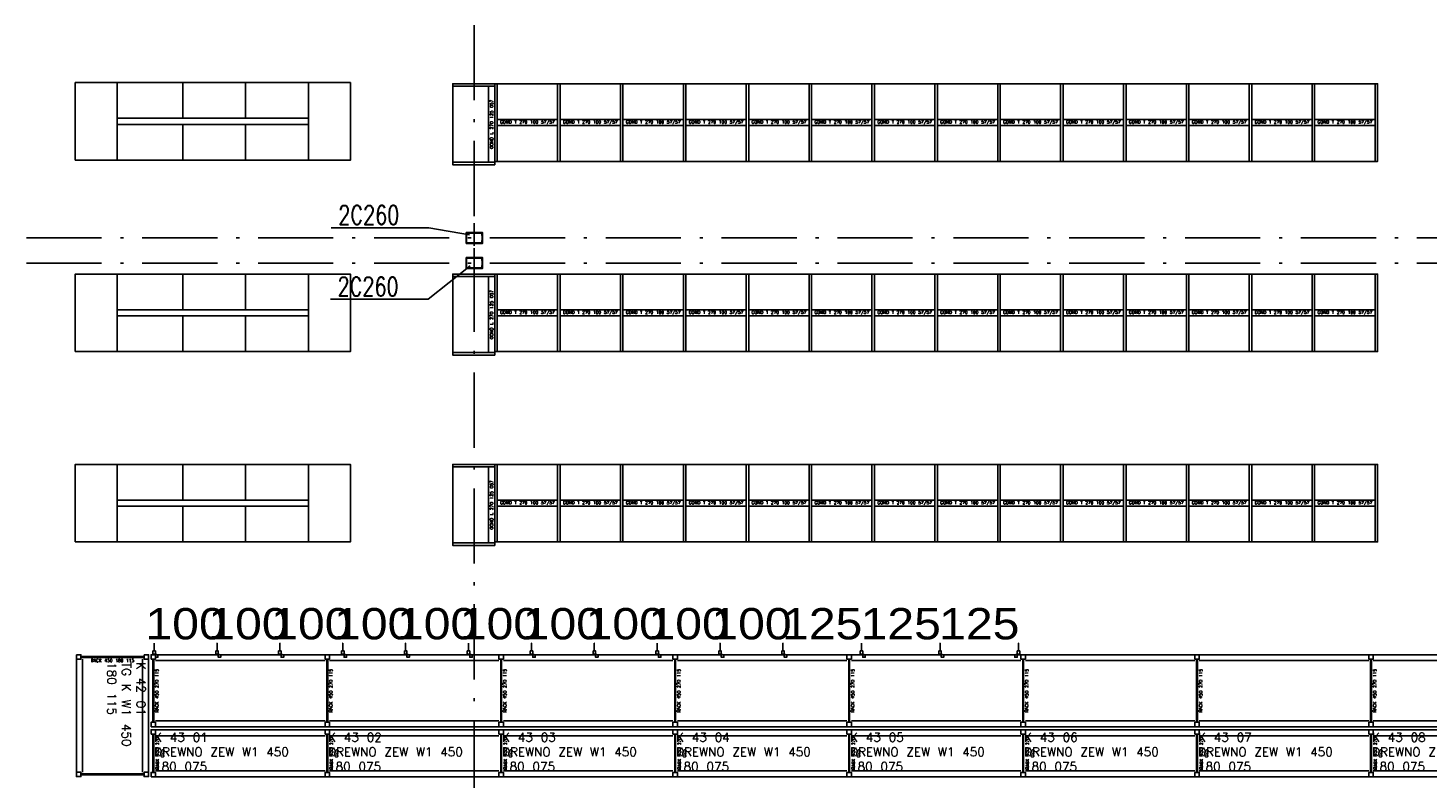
# Model space of a CAD drawing. Extents: x 153948 to 285449, y -89387 to -60195.
# Tile 35 of 100: x 251608 to 253843, y -81102 to -79904. Entities that reach past the tile are written whole.
import ezdxf

# ---------------------------------------------------------------- set-up
doc = ezdxf.new("R2010")
doc.units = 0
doc.header["$LTSCALE"] = 100
doc.header["$MEASUREMENT"] = 0
doc.header["$PDMODE"] = 1
doc.linetypes.add('ACAD_ISO10W100', pattern=[18.5, 12, -3, 0.5, -3])
doc.layers.get('0').update_dxf_attribs({"linetype": 'CONTINUOUS'})
doc.layers.get('DEFPOINTS').update_dxf_attribs({"linetype": 'CONTINUOUS'})
for name, color, linetype in [('1', 2, 'CONTINUOUS'), ('K-STA', 2, 'CONTINUOUS'), ('OSIE', 8, 'ACAD_ISO10W100'), ('R140', 2, 'CONTINUOUS'), ('R270', 5, 'CONTINUOUS'), ('RS Minimasa VBA', 7, 'CONTINUOUS'), ('RS REGAŁY', 7, 'CONTINUOUS'), ('TEXT', 11, 'CONTINUOUS')]:
    doc.layers.add(name, color=color, linetype=linetype)
doc.styles.add('arial', font='arial.ttf', dxfattribs={"width": 1.1})
doc.styles.get("Standard").update_dxf_attribs({"font": 'txt.shx'})
doc.styles.add('TXT3', font='SIMPLEX.SHX', dxfattribs={"width": 0.75, "height": 40})
doc.dimstyles.new('srodek', dxfattribs={"dimscale": 100, "dimtxt": 0.5, "dimasz": 0.002, "dimexe": 0, "dimexo": 0, "dimgap": 0.05, "dimtad": 1, "dimjust": 2, "dimrnd": 0.5, "dimzin": 12, "dimtxsty": 'arial', "dimblk": 'ARCHTICK', "dimcen": 0.002, "dimclrt": 7, "dimazin": 0, "dimtfac": 1, "dimtix": 1, "dimtofl": 0, "dimtmove": 2, "dimatfit": 3, "dimldrblk": 'DOT', "dimfxl": 1, "dimtolj": 1, "dimtzin": 0, "dimarcsym": 0})

# ---------------------------------------------------------------- blocks, each defined once
blk = doc.blocks.new('SC260X2')
at = {"layer": '1'}
for points in [[(-13, 9), (-13, 0), (-12.4, 0), (-12.1, 7, -0.401015), (-11.1, 7.9), (11.1, 7.9, -0.401015), (12.1, 7), (12.4, 0), (13, 0), (13, 9)], [(-13, -9), (-13, 0), (-12.4, 0), (-12.1, -7, 0.401015), (-11.1, -7.9), (11.1, -7.9, 0.401015), (12.1, -7), (12.4, 0), (13, 0), (13, -9)]]:
    blk.add_lwpolyline(points, format="xyb", close=True, dxfattribs=at)
blk = doc.blocks.new('RACK 450 270 115')
at = {"color": 1}
for p, q in [((7, 115), (277.8, 115)), ((2.75, 108), (2.75, 7)), ((4.25, 108), (4.25, 7)), ((7, 105.5), (277.8, 105.5)), ((7, 9.5), (277.8, 9.5)), ((7, 0), (277.8, 0))]:
    blk.add_line(p, q, dxfattribs=at)
for points in [[(0, 108), (7, 108), (7, 115), (0, 115)], [(0, 0), (7, 0), (7, 7), (0, 7)]]:
    blk.add_lwpolyline(points, close=True, dxfattribs=at)
at = {"color": 1, "insert": (9.25, 57.5), "char_height": 5, "width": 101, "attachment_point": 5, "rotation": 90}
blk.add_mtext('RACK 450 270 115', dxfattribs=at)
blk = doc.blocks.new('RACK 450 270 075')
at = {"color": 1}
for p, q in [((2.75, 68), (2.75, 7)), ((4.25, 68), (4.25, 7)), ((7, 75), (277.8, 75)), ((7, 65.5), (277.8, 65.5)), ((7, 9.5), (277.8, 9.5)), ((7, 0), (277.8, 0))]:
    blk.add_line(p, q, dxfattribs=at)
for points in [[(0, 68), (7, 68), (7, 75), (0, 75)], [(0, 0), (7, 0), (7, 7), (0, 7)]]:
    blk.add_lwpolyline(points, close=True, dxfattribs=at)
at = {"color": 1, "insert": (14.25, 37.5), "char_height": 5, "width": 61, "attachment_point": 5, "rotation": 90}
blk.add_mtext('RACK 450 270 075', dxfattribs=at)
blk = doc.blocks.new('RACK 450 180 115')
at = {"color": 1}
for p, q in [((7, 115), (187.8, 115)), ((2.75, 108), (2.75, 7)), ((4.25, 108), (4.25, 7)), ((7, 105.5), (187.8, 105.5)), ((7, 9.5), (187.8, 9.5)), ((7, 0), (187.8, 0))]:
    blk.add_line(p, q, dxfattribs=at)
for points in [[(0, 108), (7, 108), (7, 115), (0, 115)], [(0, 0), (7, 0), (7, 7), (0, 7)]]:
    blk.add_lwpolyline(points, close=True, dxfattribs=at)
at = {"color": 1, "insert": (9.25, 57.5), "char_height": 5, "width": 101, "attachment_point": 5, "rotation": 90}
blk.add_mtext('RACK 450 180 115', dxfattribs=at)
blk = doc.blocks.new('NOGA RACK 450 007 115')
at = {"color": 1}
for p, q in [((2.75, 108), (2.75, 7)), ((4.25, 108), (4.25, 7))]:
    blk.add_line(p, q, dxfattribs=at)
for points in [[(0, 108), (7, 108), (7, 115), (0, 115)], [(0, 0), (7, 0), (7, 7), (0, 7)]]:
    blk.add_lwpolyline(points, close=True, dxfattribs=at)
blk = doc.blocks.new('GOND T 270 100 57_57')
at = {"color": 5}
for points in [[(0, 0), (4, 0), (4, 124), (0, 124)], [(4, 124), (100.4, 124), (100.4, 67), (4, 67)], [(4, 57), (100.4, 57), (100.4, 67), (4, 67)], [(4, 57), (100.4, 57), (100.4, 0), (4, 0)]]:
    blk.add_lwpolyline(points, close=True, dxfattribs=at)
at = {"color": 5, "insert": (52.2, 62), "char_height": 5, "width": 96.4, "attachment_point": 5}
blk.add_mtext('GOND T 270 100 57/57', dxfattribs=at)
blk = doc.blocks.new('NOGA GOND T 270 004 57_57')
at = {"color": 5}
blk.add_lwpolyline([(0, 0), (4, 0), (4, 124), (0, 124)], close=True, dxfattribs=at)
blk = doc.blocks.new('NOGA GOND L 270 004 057')
at = {"color": 5}
blk.add_lwpolyline([(0, 0), (4, 0), (4, 67), (0, 67)], close=True, dxfattribs=at)
blk = doc.blocks.new('GOND L 270 125 057')
at = {"color": 5}
for points in [[(0, 0), (4, 0), (4, 67), (0, 67)], [(4, 67), (125.4, 67), (125.4, 10), (4, 10)], [(4, 0), (125.4, 0), (125.4, 10), (4, 10)]]:
    blk.add_lwpolyline(points, close=True, dxfattribs=at)
at = {"color": 5, "insert": (64.7, 5), "char_height": 5, "width": 121.4, "attachment_point": 5}
blk.add_mtext('GOND L 270 125 057', dxfattribs=at)
blk = doc.blocks.new('_ARCHTICK')
at = {"color": 0, "linetype": 'ByBlock', "const_width": 0.15}
blk.add_lwpolyline([(-0.5, -0.5), (0.5, 0.5)], dxfattribs=at)
blk = doc.blocks.new('*D749')
at = {"layer": 'DEFPOINTS', "color": 0, "transparency": 16777216}
for p in [(251909.7, -80886.6), (251809.3, -80899.1), (251909.7, -80899.1)]:
    blk.add_point(p, dxfattribs=at)
at = {"layer": 'RS REGAŁY', "color": 0, "lineweight": -2, "transparency": 16777216}
for p, q in [((251809.3, -80886.6), (251809.1, -80886.6)), ((251809.3, -80899.1), (251809.3, -80886.6)), ((251909.7, -80899.1), (251909.7, -80886.6)), ((251909.7, -80886.6), (251909.9, -80886.6))]:
    blk.add_line(p, q, dxfattribs=at)
at = {"layer": 'RS REGAŁY', "color": 0, "lineweight": -2, "transparency": 16777216, "xscale": 0.2, "yscale": 0.2, "zscale": 0.2}
blk.add_blockref('_ARCHTICK', (251809.3, -80886.6), dxfattribs=at)
at = {"layer": 'RS REGAŁY', "color": 0, "lineweight": -2, "transparency": 16777216, "xscale": 0.2, "yscale": 0.2, "zscale": 0.2, "rotation": 180}
blk.add_blockref('_ARCHTICK', (251909.7, -80886.6), dxfattribs=at)
at = {"layer": 'RS REGAŁY', "color": 7, "transparency": 16777216, "insert": (251859.5, -80856), "char_height": 50, "attachment_point": 5, "style": 'arial'}
blk.add_mtext('\\A1;100', dxfattribs=at)
blk = doc.blocks.new('_Dot')
at = {"color": 0, "linetype": 'ByBlock', "lineweight": -2}
blk.add_line((-0.5, 0), (-1, 0), dxfattribs=at)
at = {"color": 0, "linetype": 'ByBlock', "const_width": 0.5}
blk.add_lwpolyline([(-0.25, 0, 1), (0.25, 0, 1)], format="xyb", close=True, dxfattribs=at)
blk = doc.blocks.new('*D750')
at = {"layer": 'DEFPOINTS', "color": 0, "transparency": 16777216}
for p in [(252010.1, -80886.6), (251909.7, -80899.1), (252010.1, -80899.1)]:
    blk.add_point(p, dxfattribs=at)
at = {"layer": 'RS REGAŁY', "color": 0, "lineweight": -2, "transparency": 16777216}
for p, q in [((251909.7, -80886.6), (251909.5, -80886.6)), ((251909.7, -80899.1), (251909.7, -80886.6)), ((252010.1, -80899.1), (252010.1, -80886.6)), ((252010.1, -80886.6), (252010.3, -80886.6))]:
    blk.add_line(p, q, dxfattribs=at)
at = {"layer": 'RS REGAŁY', "color": 0, "lineweight": -2, "transparency": 16777216, "xscale": 0.2, "yscale": 0.2, "zscale": 0.2}
blk.add_blockref('_ARCHTICK', (251909.7, -80886.6), dxfattribs=at)
at = {"layer": 'RS REGAŁY', "color": 0, "lineweight": -2, "transparency": 16777216, "xscale": 0.2, "yscale": 0.2, "zscale": 0.2, "rotation": 180}
blk.add_blockref('_ARCHTICK', (252010.1, -80886.6), dxfattribs=at)
at = {"layer": 'RS REGAŁY', "color": 7, "transparency": 16777216, "insert": (251959.9, -80856), "char_height": 50, "attachment_point": 5, "style": 'arial'}
blk.add_mtext('\\A1;100', dxfattribs=at)
blk = doc.blocks.new('*D751')
at = {"layer": 'DEFPOINTS', "color": 0, "transparency": 16777216}
for p in [(252110.5, -80886.6), (252010.1, -80899.1), (252110.5, -80899.1)]:
    blk.add_point(p, dxfattribs=at)
at = {"layer": 'RS REGAŁY', "color": 0, "lineweight": -2, "transparency": 16777216}
for p, q in [((252010.1, -80886.6), (252009.9, -80886.6)), ((252010.1, -80899.1), (252010.1, -80886.6)), ((252110.5, -80899.1), (252110.5, -80886.6)), ((252110.5, -80886.6), (252110.7, -80886.6))]:
    blk.add_line(p, q, dxfattribs=at)
at = {"layer": 'RS REGAŁY', "color": 0, "lineweight": -2, "transparency": 16777216, "xscale": 0.2, "yscale": 0.2, "zscale": 0.2}
blk.add_blockref('_ARCHTICK', (252010.1, -80886.6), dxfattribs=at)
at = {"layer": 'RS REGAŁY', "color": 0, "lineweight": -2, "transparency": 16777216, "xscale": 0.2, "yscale": 0.2, "zscale": 0.2, "rotation": 180}
blk.add_blockref('_ARCHTICK', (252110.5, -80886.6), dxfattribs=at)
at = {"layer": 'RS REGAŁY', "color": 7, "transparency": 16777216, "insert": (252060.3, -80856), "char_height": 50, "attachment_point": 5, "style": 'arial'}
blk.add_mtext('\\A1;100', dxfattribs=at)
blk = doc.blocks.new('*D752')
at = {"layer": 'DEFPOINTS', "color": 0, "transparency": 16777216}
for p in [(252210.9, -80886.6), (252110.5, -80899.1), (252210.9, -80899.1)]:
    blk.add_point(p, dxfattribs=at)
at = {"layer": 'RS REGAŁY', "color": 0, "lineweight": -2, "transparency": 16777216}
for p, q in [((252110.5, -80886.6), (252110.3, -80886.6)), ((252110.5, -80899.1), (252110.5, -80886.6)), ((252210.9, -80899.1), (252210.9, -80886.6)), ((252210.9, -80886.6), (252211.1, -80886.6))]:
    blk.add_line(p, q, dxfattribs=at)
at = {"layer": 'RS REGAŁY', "color": 0, "lineweight": -2, "transparency": 16777216, "xscale": 0.2, "yscale": 0.2, "zscale": 0.2}
blk.add_blockref('_ARCHTICK', (252110.5, -80886.6), dxfattribs=at)
at = {"layer": 'RS REGAŁY', "color": 0, "lineweight": -2, "transparency": 16777216, "xscale": 0.2, "yscale": 0.2, "zscale": 0.2, "rotation": 180}
blk.add_blockref('_ARCHTICK', (252210.9, -80886.6), dxfattribs=at)
at = {"layer": 'RS REGAŁY', "color": 7, "transparency": 16777216, "insert": (252160.7, -80856), "char_height": 50, "attachment_point": 5, "style": 'arial'}
blk.add_mtext('\\A1;100', dxfattribs=at)
blk = doc.blocks.new('*D753')
at = {"layer": 'DEFPOINTS', "color": 0, "transparency": 16777216}
for p in [(252311.3, -80886.6), (252210.9, -80899.1), (252311.3, -80899.1)]:
    blk.add_point(p, dxfattribs=at)
at = {"layer": 'RS REGAŁY', "color": 0, "lineweight": -2, "transparency": 16777216}
for p, q in [((252210.9, -80886.6), (252210.7, -80886.6)), ((252210.9, -80899.1), (252210.9, -80886.6)), ((252311.3, -80899.1), (252311.3, -80886.6)), ((252311.3, -80886.6), (252311.5, -80886.6))]:
    blk.add_line(p, q, dxfattribs=at)
at = {"layer": 'RS REGAŁY', "color": 0, "lineweight": -2, "transparency": 16777216, "xscale": 0.2, "yscale": 0.2, "zscale": 0.2}
blk.add_blockref('_ARCHTICK', (252210.9, -80886.6), dxfattribs=at)
at = {"layer": 'RS REGAŁY', "color": 0, "lineweight": -2, "transparency": 16777216, "xscale": 0.2, "yscale": 0.2, "zscale": 0.2, "rotation": 180}
blk.add_blockref('_ARCHTICK', (252311.3, -80886.6), dxfattribs=at)
at = {"layer": 'RS REGAŁY', "color": 7, "transparency": 16777216, "insert": (252261.1, -80856), "char_height": 50, "attachment_point": 5, "style": 'arial'}
blk.add_mtext('\\A1;100', dxfattribs=at)
blk = doc.blocks.new('*D754')
at = {"layer": 'DEFPOINTS', "color": 0, "transparency": 16777216}
for p in [(252411.7, -80886.6), (252311.3, -80899.1), (252411.7, -80899.1)]:
    blk.add_point(p, dxfattribs=at)
at = {"layer": 'RS REGAŁY', "color": 0, "lineweight": -2, "transparency": 16777216}
for p, q in [((252311.3, -80886.6), (252311.1, -80886.6)), ((252311.3, -80899.1), (252311.3, -80886.6)), ((252411.7, -80899.1), (252411.7, -80886.6)), ((252411.7, -80886.6), (252411.9, -80886.6))]:
    blk.add_line(p, q, dxfattribs=at)
at = {"layer": 'RS REGAŁY', "color": 0, "lineweight": -2, "transparency": 16777216, "xscale": 0.2, "yscale": 0.2, "zscale": 0.2}
blk.add_blockref('_ARCHTICK', (252311.3, -80886.6), dxfattribs=at)
at = {"layer": 'RS REGAŁY', "color": 0, "lineweight": -2, "transparency": 16777216, "xscale": 0.2, "yscale": 0.2, "zscale": 0.2, "rotation": 180}
blk.add_blockref('_ARCHTICK', (252411.7, -80886.6), dxfattribs=at)
at = {"layer": 'RS REGAŁY', "color": 7, "transparency": 16777216, "insert": (252361.5, -80856), "char_height": 50, "attachment_point": 5, "style": 'arial'}
blk.add_mtext('\\A1;100', dxfattribs=at)
blk = doc.blocks.new('*D755')
at = {"layer": 'DEFPOINTS', "color": 0, "transparency": 16777216}
for p in [(252512.1, -80886.6), (252411.7, -80899.1), (252512.1, -80899.1)]:
    blk.add_point(p, dxfattribs=at)
at = {"layer": 'RS REGAŁY', "color": 0, "lineweight": -2, "transparency": 16777216}
for p, q in [((252411.7, -80886.6), (252411.5, -80886.6)), ((252411.7, -80899.1), (252411.7, -80886.6)), ((252512.1, -80899.1), (252512.1, -80886.6)), ((252512.1, -80886.6), (252512.3, -80886.6))]:
    blk.add_line(p, q, dxfattribs=at)
at = {"layer": 'RS REGAŁY', "color": 0, "lineweight": -2, "transparency": 16777216, "xscale": 0.2, "yscale": 0.2, "zscale": 0.2}
blk.add_blockref('_ARCHTICK', (252411.7, -80886.6), dxfattribs=at)
at = {"layer": 'RS REGAŁY', "color": 0, "lineweight": -2, "transparency": 16777216, "xscale": 0.2, "yscale": 0.2, "zscale": 0.2, "rotation": 180}
blk.add_blockref('_ARCHTICK', (252512.1, -80886.6), dxfattribs=at)
at = {"layer": 'RS REGAŁY', "color": 7, "transparency": 16777216, "insert": (252461.9, -80856), "char_height": 50, "attachment_point": 5, "style": 'arial'}
blk.add_mtext('\\A1;100', dxfattribs=at)
blk = doc.blocks.new('*D756')
at = {"layer": 'DEFPOINTS', "color": 0, "transparency": 16777216}
for p in [(252612.5, -80886.6), (252512.1, -80899.1), (252612.5, -80899.1)]:
    blk.add_point(p, dxfattribs=at)
at = {"layer": 'RS REGAŁY', "color": 0, "lineweight": -2, "transparency": 16777216}
for p, q in [((252512.1, -80886.6), (252511.9, -80886.6)), ((252512.1, -80899.1), (252512.1, -80886.6)), ((252612.5, -80899.1), (252612.5, -80886.6)), ((252612.5, -80886.6), (252612.7, -80886.6))]:
    blk.add_line(p, q, dxfattribs=at)
at = {"layer": 'RS REGAŁY', "color": 0, "lineweight": -2, "transparency": 16777216, "xscale": 0.2, "yscale": 0.2, "zscale": 0.2}
blk.add_blockref('_ARCHTICK', (252512.1, -80886.6), dxfattribs=at)
at = {"layer": 'RS REGAŁY', "color": 0, "lineweight": -2, "transparency": 16777216, "xscale": 0.2, "yscale": 0.2, "zscale": 0.2, "rotation": 180}
blk.add_blockref('_ARCHTICK', (252612.5, -80886.6), dxfattribs=at)
at = {"layer": 'RS REGAŁY', "color": 7, "transparency": 16777216, "insert": (252562.3, -80856), "char_height": 50, "attachment_point": 5, "style": 'arial'}
blk.add_mtext('\\A1;100', dxfattribs=at)
blk = doc.blocks.new('*D757')
at = {"layer": 'DEFPOINTS', "color": 0, "transparency": 16777216}
for p in [(252712.9, -80886.6), (252612.5, -80899.1), (252712.9, -80899.1)]:
    blk.add_point(p, dxfattribs=at)
at = {"layer": 'RS REGAŁY', "color": 0, "lineweight": -2, "transparency": 16777216}
for p, q in [((252612.5, -80886.6), (252612.3, -80886.6)), ((252612.5, -80899.1), (252612.5, -80886.6)), ((252712.9, -80899.1), (252712.9, -80886.6)), ((252712.9, -80886.6), (252713.1, -80886.6))]:
    blk.add_line(p, q, dxfattribs=at)
at = {"layer": 'RS REGAŁY', "color": 0, "lineweight": -2, "transparency": 16777216, "xscale": 0.2, "yscale": 0.2, "zscale": 0.2}
blk.add_blockref('_ARCHTICK', (252612.5, -80886.6), dxfattribs=at)
at = {"layer": 'RS REGAŁY', "color": 0, "lineweight": -2, "transparency": 16777216, "xscale": 0.2, "yscale": 0.2, "zscale": 0.2, "rotation": 180}
blk.add_blockref('_ARCHTICK', (252712.9, -80886.6), dxfattribs=at)
at = {"layer": 'RS REGAŁY', "color": 7, "transparency": 16777216, "insert": (252662.7, -80856), "char_height": 50, "attachment_point": 5, "style": 'arial'}
blk.add_mtext('\\A1;100', dxfattribs=at)
blk = doc.blocks.new('*D758')
at = {"layer": 'DEFPOINTS', "color": 0, "transparency": 16777216}
for p in [(252813.3, -80886.6), (252712.9, -80899.1), (252813.3, -80899.1)]:
    blk.add_point(p, dxfattribs=at)
at = {"layer": 'RS REGAŁY', "color": 0, "lineweight": -2, "transparency": 16777216}
for p, q in [((252712.9, -80886.6), (252712.7, -80886.6)), ((252712.9, -80899.1), (252712.9, -80886.6)), ((252813.3, -80899.1), (252813.3, -80886.6)), ((252813.3, -80886.6), (252813.5, -80886.6))]:
    blk.add_line(p, q, dxfattribs=at)
at = {"layer": 'RS REGAŁY', "color": 0, "lineweight": -2, "transparency": 16777216, "xscale": 0.2, "yscale": 0.2, "zscale": 0.2}
blk.add_blockref('_ARCHTICK', (252712.9, -80886.6), dxfattribs=at)
at = {"layer": 'RS REGAŁY', "color": 0, "lineweight": -2, "transparency": 16777216, "xscale": 0.2, "yscale": 0.2, "zscale": 0.2, "rotation": 180}
blk.add_blockref('_ARCHTICK', (252813.3, -80886.6), dxfattribs=at)
at = {"layer": 'RS REGAŁY', "color": 7, "transparency": 16777216, "insert": (252763.1, -80856), "char_height": 50, "attachment_point": 5, "style": 'arial'}
blk.add_mtext('\\A1;100', dxfattribs=at)
blk = doc.blocks.new('*D759')
at = {"layer": 'DEFPOINTS', "color": 0, "transparency": 16777216}
for p in [(252938.7, -80886.6), (252813.3, -80899.1), (252938.7, -80899.1)]:
    blk.add_point(p, dxfattribs=at)
at = {"layer": 'RS REGAŁY', "color": 0, "lineweight": -2, "transparency": 16777216}
for p, q in [((252813.3, -80886.6), (252813.1, -80886.6)), ((252813.3, -80899.1), (252813.3, -80886.6)), ((252938.7, -80899.1), (252938.7, -80886.6)), ((252938.7, -80886.6), (252938.9, -80886.6))]:
    blk.add_line(p, q, dxfattribs=at)
at = {"layer": 'RS REGAŁY', "color": 0, "lineweight": -2, "transparency": 16777216, "xscale": 0.2, "yscale": 0.2, "zscale": 0.2}
blk.add_blockref('_ARCHTICK', (252813.3, -80886.6), dxfattribs=at)
at = {"layer": 'RS REGAŁY', "color": 0, "lineweight": -2, "transparency": 16777216, "xscale": 0.2, "yscale": 0.2, "zscale": 0.2, "rotation": 180}
blk.add_blockref('_ARCHTICK', (252938.7, -80886.6), dxfattribs=at)
at = {"layer": 'RS REGAŁY', "color": 7, "transparency": 16777216, "insert": (252876, -80856), "char_height": 50, "attachment_point": 5, "style": 'arial'}
blk.add_mtext('\\A1;125', dxfattribs=at)
blk = doc.blocks.new('*D760')
at = {"layer": 'DEFPOINTS', "color": 0, "transparency": 16777216}
for p in [(253064.1, -80886.6), (252938.7, -80899.1), (253064.1, -80899.1)]:
    blk.add_point(p, dxfattribs=at)
at = {"layer": 'RS REGAŁY', "color": 0, "lineweight": -2, "transparency": 16777216}
for p, q in [((252938.7, -80886.6), (252938.5, -80886.6)), ((252938.7, -80899.1), (252938.7, -80886.6)), ((253064.1, -80899.1), (253064.1, -80886.6)), ((253064.1, -80886.6), (253064.3, -80886.6))]:
    blk.add_line(p, q, dxfattribs=at)
at = {"layer": 'RS REGAŁY', "color": 0, "lineweight": -2, "transparency": 16777216, "xscale": 0.2, "yscale": 0.2, "zscale": 0.2}
blk.add_blockref('_ARCHTICK', (252938.7, -80886.6), dxfattribs=at)
at = {"layer": 'RS REGAŁY', "color": 0, "lineweight": -2, "transparency": 16777216, "xscale": 0.2, "yscale": 0.2, "zscale": 0.2, "rotation": 180}
blk.add_blockref('_ARCHTICK', (253064.1, -80886.6), dxfattribs=at)
at = {"layer": 'RS REGAŁY', "color": 7, "transparency": 16777216, "insert": (253001.4, -80856), "char_height": 50, "attachment_point": 5, "style": 'arial'}
blk.add_mtext('\\A1;125', dxfattribs=at)
blk = doc.blocks.new('*D761')
at = {"layer": 'DEFPOINTS', "color": 0, "transparency": 16777216}
for p in [(253189.5, -80886.6), (253064.1, -80899.1), (253189.5, -80899.1)]:
    blk.add_point(p, dxfattribs=at)
at = {"layer": 'RS REGAŁY', "color": 0, "lineweight": -2, "transparency": 16777216}
for p, q in [((253064.1, -80886.6), (253063.9, -80886.6)), ((253064.1, -80899.1), (253064.1, -80886.6)), ((253189.5, -80899.1), (253189.5, -80886.6)), ((253189.5, -80886.6), (253189.7, -80886.6))]:
    blk.add_line(p, q, dxfattribs=at)
at = {"layer": 'RS REGAŁY', "color": 0, "lineweight": -2, "transparency": 16777216, "xscale": 0.2, "yscale": 0.2, "zscale": 0.2}
blk.add_blockref('_ARCHTICK', (253064.1, -80886.6), dxfattribs=at)
at = {"layer": 'RS REGAŁY', "color": 0, "lineweight": -2, "transparency": 16777216, "xscale": 0.2, "yscale": 0.2, "zscale": 0.2, "rotation": 180}
blk.add_blockref('_ARCHTICK', (253189.5, -80886.6), dxfattribs=at)
at = {"layer": 'RS REGAŁY', "color": 7, "transparency": 16777216, "insert": (253126.8, -80856), "char_height": 50, "attachment_point": 5, "style": 'arial'}
blk.add_mtext('\\A1;125', dxfattribs=at)

msp = doc.modelspace()

# ---------------------------------------------------------------- linework, layer by layer
at = {"layer": 'OSIE', "ltscale": 0.1}
for p, q in [((252320.4, -86679.55), (252320.4, -72442.49)), ((247720.4, -80239.55), (263229.19, -80239.55)), ((247720.4, -80279.55), (263229.19, -80279.55))]:
    msp.add_line(p, q, dxfattribs=at)
at = {"layer": 'OSIE', "ltscale": 0.5}
for p, q in [((252320.4, -80252.33), (252320.4, -80215.71)), ((252320.4, -80252.33), (252320.4, -80215.71)), ((252320.4, -80292.33), (252320.4, -80255.71)), ((252320.4, -80292.33), (252320.4, -80255.71))]:
    msp.add_line(p, q, dxfattribs=at)
at = {"layer": 'R140', "lineweight": -3}
for points in [[(251854.88, -79991.37), (251750.48, -79991.37), (251750.48, -80048.37), (251854.88, -80048.37)], [(251955.28, -79991.37), (251854.88, -79991.37), (251854.88, -80048.37), (251955.28, -80048.37)], [(252055.68, -79991.37), (251955.28, -79991.37), (251955.28, -80048.37), (252055.68, -80048.37)], [(251854.88, -80058.37), (251750.48, -80058.37), (251750.48, -80115.37), (251854.88, -80115.37)], [(251955.28, -80058.37), (251854.88, -80058.37), (251854.88, -80115.37), (251955.28, -80115.37)], [(252055.68, -80058.37), (251955.28, -80058.37), (251955.28, -80115.37), (252055.68, -80115.37)], [(251854.88, -80297.13), (251750.48, -80297.13), (251750.48, -80354.13), (251854.88, -80354.13)], [(251955.28, -80297.13), (251854.88, -80297.13), (251854.88, -80354.13), (251955.28, -80354.13)], [(252055.68, -80297.13), (251955.28, -80297.13), (251955.28, -80354.13), (252055.68, -80354.13)], [(251854.88, -80364.13), (251750.48, -80364.13), (251750.48, -80421.13), (251854.88, -80421.13)], [(251955.28, -80364.13), (251854.88, -80364.13), (251854.88, -80421.13), (251955.28, -80421.13)], [(252055.68, -80364.13), (251955.28, -80364.13), (251955.28, -80421.13), (252055.68, -80421.13)], [(251854.88, -80601.13), (251750.48, -80601.13), (251750.48, -80658.13), (251854.88, -80658.13)], [(251955.28, -80601.13), (251854.88, -80601.13), (251854.88, -80658.13), (251955.28, -80658.13)], [(252055.68, -80601.13), (251955.28, -80601.13), (251955.28, -80658.13), (252055.68, -80658.13)], [(251854.88, -80668.13), (251750.48, -80668.13), (251750.48, -80725.13), (251854.88, -80725.13)], [(251955.28, -80668.13), (251854.88, -80668.13), (251854.88, -80725.13), (251955.28, -80725.13)], [(252055.68, -80668.13), (251955.28, -80668.13), (251955.28, -80725.13), (252055.68, -80725.13)]]:
    msp.add_lwpolyline(points, close=True, dxfattribs=at)
at = {"layer": 'R270', "color": 2, "lineweight": -3}
for points in [[(251683.48, -80115.37), (251750.48, -80115.37), (251750.48, -79991.37), (251683.48, -79991.37)], [(252055.68, -80115.37), (252122.68, -80115.37), (252122.68, -79991.37), (252055.68, -79991.37)], [(251683.48, -80421.13), (251750.48, -80421.13), (251750.48, -80297.13), (251683.48, -80297.13)], [(252055.68, -80421.13), (252122.68, -80421.13), (252122.68, -80297.13), (252055.68, -80297.13)], [(251683.48, -80725.13), (251750.48, -80725.13), (251750.48, -80601.13), (251683.48, -80601.13)], [(252055.68, -80725.13), (252122.68, -80725.13), (252122.68, -80601.13), (252055.68, -80601.13)]]:
    msp.add_lwpolyline(points, close=True, dxfattribs=at)
at = {"layer": 'RS REGAŁY', "color": 1}
for p, q in [((251807.33, -80904.13), (251811.33, -80905.13)), ((251811.33, -80904.13), (251815.33, -80905.13)), ((251907.73, -80904.13), (251911.73, -80905.13)), ((251911.73, -80904.13), (251915.73, -80905.13)), ((252008.13, -80904.13), (252012.13, -80905.13)), ((252012.13, -80904.13), (252016.13, -80905.13)), ((252108.53, -80904.13), (252112.53, -80905.13)), ((252112.53, -80904.13), (252116.53, -80905.13)), ((252208.93, -80904.13), (252212.93, -80905.13)), ((252212.93, -80904.13), (252216.93, -80905.13)), ((252309.33, -80904.13), (252313.33, -80905.13)), ((252313.33, -80904.13), (252317.33, -80905.13)), ((252409.73, -80904.13), (252413.73, -80905.13)), ((252413.73, -80904.13), (252417.73, -80905.13)), ((252510.13, -80904.13), (252514.13, -80905.13)), ((252514.13, -80904.13), (252518.13, -80905.13)), ((252610.53, -80904.13), (252614.53, -80905.13)), ((252614.53, -80904.13), (252618.53, -80905.13)), ((252710.93, -80904.13), (252714.93, -80905.13)), ((252714.93, -80904.13), (252718.93, -80905.13)), ((252811.33, -80904.13), (252815.33, -80905.13)), ((252815.33, -80904.13), (252819.33, -80905.13)), ((252936.73, -80904.13), (252940.73, -80905.13)), ((252940.73, -80904.13), (252944.73, -80905.13)), ((253062.13, -80904.13), (253066.13, -80905.13)), ((253066.13, -80904.13), (253070.13, -80905.13)), ((253187.53, -80904.13), (253183.53, -80905.13)), ((253191.53, -80904.13), (253187.53, -80905.13))]:
    msp.add_line(p, q, dxfattribs=at)
for points in [[(251807.33, -80899.13), (251811.33, -80899.13), (251811.33, -80904.13), (251807.33, -80904.13)], [(251811.33, -80905.13), (251815.33, -80905.13), (251815.33, -80909.13), (251811.33, -80909.13)], [(251907.73, -80899.13), (251911.73, -80899.13), (251911.73, -80904.13), (251907.73, -80904.13)], [(251911.73, -80905.13), (251915.73, -80905.13), (251915.73, -80909.13), (251911.73, -80909.13)], [(252008.13, -80899.13), (252012.13, -80899.13), (252012.13, -80904.13), (252008.13, -80904.13)], [(252012.13, -80905.13), (252016.13, -80905.13), (252016.13, -80909.13), (252012.13, -80909.13)], [(252108.53, -80899.13), (252112.53, -80899.13), (252112.53, -80904.13), (252108.53, -80904.13)], [(252112.53, -80905.13), (252116.53, -80905.13), (252116.53, -80909.13), (252112.53, -80909.13)], [(252208.93, -80899.13), (252212.93, -80899.13), (252212.93, -80904.13), (252208.93, -80904.13)], [(252212.93, -80905.13), (252216.93, -80905.13), (252216.93, -80909.13), (252212.93, -80909.13)], [(252309.33, -80899.13), (252313.33, -80899.13), (252313.33, -80904.13), (252309.33, -80904.13)], [(252313.33, -80905.13), (252317.33, -80905.13), (252317.33, -80909.13), (252313.33, -80909.13)], [(252409.73, -80899.13), (252413.73, -80899.13), (252413.73, -80904.13), (252409.73, -80904.13)], [(252413.73, -80905.13), (252417.73, -80905.13), (252417.73, -80909.13), (252413.73, -80909.13)], [(252510.13, -80899.13), (252514.13, -80899.13), (252514.13, -80904.13), (252510.13, -80904.13)], [(252514.13, -80905.13), (252518.13, -80905.13), (252518.13, -80909.13), (252514.13, -80909.13)], [(252610.53, -80899.13), (252614.53, -80899.13), (252614.53, -80904.13), (252610.53, -80904.13)], [(252614.53, -80905.13), (252618.53, -80905.13), (252618.53, -80909.13), (252614.53, -80909.13)], [(252710.93, -80899.13), (252714.93, -80899.13), (252714.93, -80904.13), (252710.93, -80904.13)], [(252714.93, -80905.13), (252718.93, -80905.13), (252718.93, -80909.13), (252714.93, -80909.13)], [(252811.33, -80899.13), (252815.33, -80899.13), (252815.33, -80904.13), (252811.33, -80904.13)], [(252815.33, -80905.13), (252819.33, -80905.13), (252819.33, -80909.13), (252815.33, -80909.13)], [(252936.73, -80899.13), (252940.73, -80899.13), (252940.73, -80904.13), (252936.73, -80904.13)], [(252940.73, -80905.13), (252944.73, -80905.13), (252944.73, -80909.13), (252940.73, -80909.13)], [(253062.13, -80899.13), (253066.13, -80899.13), (253066.13, -80904.13), (253062.13, -80904.13)], [(253066.13, -80905.13), (253070.13, -80905.13), (253070.13, -80909.13), (253066.13, -80909.13)], [(253187.53, -80905.13), (253183.53, -80905.13), (253183.53, -80909.13), (253187.53, -80909.13)], [(253191.53, -80899.13), (253187.53, -80899.13), (253187.53, -80904.13), (253191.53, -80904.13)]]:
    msp.add_lwpolyline(points, close=True, dxfattribs=at)
at = {"layer": 'TEXT'}
for p, q in [((252091.93, -80223.21), (252248.13, -80223.21)), ((252248.13, -80223.21), (252312.9, -80234.55)), ((252246.99, -80337.53), (252313.86, -80284.05)), ((252090.8, -80337.53), (252246.99, -80337.53))]:
    msp.add_line(p, q, dxfattribs=at)

# ---------------------------------------------------------------- block references
at = {"rotation": 270}
msp.add_blockref('NOGA RACK 450 007 115', (251685.33, -81092.93), dxfattribs=at)
at = {"layer": 'K-STA', "ltscale": 0.5}
for p in [(252320.4, -80239.55), (252320.4, -80279.55)]:
    msp.add_blockref('SC260X2', p, dxfattribs=at)
at = {"layer": 'RS REGAŁY'}
for name, p, rotation in [('NOGA GOND L 270 004 057', (252353.08, -79997.13), 90), ('GOND L 270 125 057', (252353.08, -80122.53), 90), ('NOGA GOND L 270 004 057', (252353.08, -80301.13), 90), ('GOND L 270 125 057', (252353.08, -80426.53), 90), ('NOGA GOND L 270 004 057', (252353.08, -80605.13), 90), ('GOND L 270 125 057', (252353.08, -80730.53), 90), ('RACK 450 180 115', (251685.33, -80905.13), 270)]:
    msp.add_blockref(name, p, dxfattribs=dict(at, rotation=rotation))
for name, p in [('GOND T 270 100 57_57', (252353.08, -80117.13)), ('GOND T 270 100 57_57', (252453.48, -80117.13)), ('GOND T 270 100 57_57', (252553.88, -80117.13)), ('GOND T 270 100 57_57', (252654.28, -80117.13)), ('GOND T 270 100 57_57', (252754.68, -80117.13)), ('GOND T 270 100 57_57', (252855.08, -80117.13)), ('GOND T 270 100 57_57', (252955.48, -80117.13)), ('GOND T 270 100 57_57', (253055.88, -80117.13)), ('GOND T 270 100 57_57', (253156.28, -80117.13)), ('GOND T 270 100 57_57', (253256.68, -80117.13)), ('GOND T 270 100 57_57', (253357.08, -80117.13)), ('GOND T 270 100 57_57', (253457.48, -80117.13)), ('GOND T 270 100 57_57', (253557.88, -80117.13)), ('GOND T 270 100 57_57', (253658.28, -80117.13)), ('NOGA GOND T 270 004 57_57', (253758.68, -80117.13)), ('GOND T 270 100 57_57', (252353.08, -80421.13)), ('GOND T 270 100 57_57', (252453.48, -80421.13)), ('GOND T 270 100 57_57', (252553.88, -80421.13)), ('GOND T 270 100 57_57', (252654.28, -80421.13)), ('GOND T 270 100 57_57', (252754.68, -80421.13)), ('GOND T 270 100 57_57', (252855.08, -80421.13)), ('GOND T 270 100 57_57', (252955.48, -80421.13)), ('GOND T 270 100 57_57', (253055.88, -80421.13)), ('GOND T 270 100 57_57', (253156.28, -80421.13)), ('GOND T 270 100 57_57', (253256.68, -80421.13)), ('GOND T 270 100 57_57', (253357.08, -80421.13)), ('GOND T 270 100 57_57', (253457.48, -80421.13)), ('GOND T 270 100 57_57', (253557.88, -80421.13)), ('GOND T 270 100 57_57', (253658.28, -80421.13)), ('NOGA GOND T 270 004 57_57', (253758.68, -80421.13)), ('GOND T 270 100 57_57', (252353.08, -80725.13)), ('GOND T 270 100 57_57', (252453.48, -80725.13)), ('GOND T 270 100 57_57', (252553.88, -80725.13)), ('GOND T 270 100 57_57', (252654.28, -80725.13)), ('GOND T 270 100 57_57', (252754.68, -80725.13)), ('GOND T 270 100 57_57', (252855.08, -80725.13)), ('GOND T 270 100 57_57', (252955.48, -80725.13)), ('GOND T 270 100 57_57', (253055.88, -80725.13)), ('GOND T 270 100 57_57', (253156.28, -80725.13)), ('GOND T 270 100 57_57', (253256.68, -80725.13)), ('GOND T 270 100 57_57', (253357.08, -80725.13)), ('GOND T 270 100 57_57', (253457.48, -80725.13)), ('GOND T 270 100 57_57', (253557.88, -80725.13)), ('GOND T 270 100 57_57', (253658.28, -80725.13)), ('NOGA GOND T 270 004 57_57', (253758.68, -80725.13)), ('RACK 450 270 115', (251804.33, -81020.13)), ('RACK 450 270 115', (252082.13, -81020.13)), ('RACK 450 270 115', (252359.93, -81020.13)), ('RACK 450 270 115', (252637.73, -81020.13)), ('RACK 450 270 115', (252915.53, -81020.13)), ('RACK 450 270 115', (253193.33, -81020.13)), ('RACK 450 270 115', (253471.13, -81020.13)), ('RACK 450 270 115', (253748.93, -81020.13)), ('RACK 450 270 075', (251804.33, -81100.13)), ('RACK 450 270 075', (252082.13, -81100.13)), ('RACK 450 270 075', (252359.93, -81100.13)), ('RACK 450 270 075', (252637.73, -81100.13)), ('RACK 450 270 075', (252915.53, -81100.13)), ('RACK 450 270 075', (253193.33, -81100.13)), ('RACK 450 270 075', (253471.13, -81100.13)), ('RACK 450 270 075', (253748.93, -81100.13))]:
    msp.add_blockref(name, p, dxfattribs=at)

# ---------------------------------------------------------------- texts
at = {"layer": 'RS Minimasa VBA', "insert": (251795.33, -80917.13), "char_height": 14, "width": 175.8, "attachment_point": 1, "rotation": 270}
msp.add_mtext('K 42 01^M^JTG K W1 450 180 115', dxfattribs=at)
at = {"layer": 'RS Minimasa VBA', "char_height": 14, "attachment_point": 1}
for s, insert, width in [('K 43 01^M^JDREWNO ZEW W1 450 180 075', (251809.33, -81030.13), 272.8), ('K 43 02^M^JDREWNO ZEW W1 450 180 075', (252087.13, -81030.13), 272.8), ('K 43 03^M^JDREWNO ZEW W1 450 180 075', (252364.93, -81030.13), 272.8), ('K 43 04^M^JDREWNO ZEW W1 450 180 075', (252642.73, -81030.13), 272.8), ('K 43 05^M^JDREWNO ZEW W1 450 180 075', (252920.53, -81030.13), 272.8), ('K 43 06^M^JDREWNO ZEW W1 450 180 075', (253198.33, -81030.13), 272.8), ('K 43 07^M^JDREWNO ZEW W1 450 180 075', (253476.13, -81030.13), 272.8), ('K 43 08^M^JDREWNO ZEW W1 450 180 075', (253753.93, -81030.13), 235)]:
    msp.add_mtext(s, dxfattribs=dict(at, insert=insert, width=width))
at = {"layer": 'TEXT', "style": 'TXT3', "width": 0.75}
for p in [(252103.38, -80217.75), (252102.25, -80332.06)]:
    msp.add_text('2C260', height=30, dxfattribs=at).set_placement(p)

# ---------------------------------------------------------------- dimensions: what is measured, and where the dimension line sits
at = {"layer": 'RS REGAŁY', "color": 1}
for base, p1, p2, picture, middle in [((251909.73, -80886.57), (251809.33, -80899.13), (251909.73, -80899.13), '*D749', (251859.53, -80856.04)), ((252010.13, -80886.57), (251909.73, -80899.13), (252010.13, -80899.13), '*D750', (251959.93, -80856.04)), ((252110.53, -80886.57), (252010.13, -80899.13), (252110.53, -80899.13), '*D751', (252060.33, -80856.04)), ((252210.93, -80886.57), (252110.53, -80899.13), (252210.93, -80899.13), '*D752', (252160.73, -80856.04)), ((252311.33, -80886.57), (252210.93, -80899.13), (252311.33, -80899.13), '*D753', (252261.13, -80856.04)), ((252411.73, -80886.57), (252311.33, -80899.13), (252411.73, -80899.13), '*D754', (252361.53, -80856.04)), ((252512.13, -80886.57), (252411.73, -80899.13), (252512.13, -80899.13), '*D755', (252461.93, -80856.04)), ((252612.53, -80886.57), (252512.13, -80899.13), (252612.53, -80899.13), '*D756', (252562.33, -80856.04)), ((252712.93, -80886.57), (252612.53, -80899.13), (252712.93, -80899.13), '*D757', (252662.73, -80856.04)), ((252813.33, -80886.57), (252712.93, -80899.13), (252813.33, -80899.13), '*D758', (252763.13, -80856.04)), ((252938.73, -80886.57), (252813.33, -80899.13), (252938.73, -80899.13), '*D759', (252876.03, -80856.04)), ((253064.13, -80886.57), (252938.73, -80899.13), (253064.13, -80899.13), '*D760', (253001.43, -80856.04)), ((253189.53, -80886.57), (253064.13, -80899.13), (253189.53, -80899.13), '*D761', (253126.83, -80856.04))]:
    dim = msp.add_linear_dim(base=base, p1=p1, p2=p2, dimstyle='srodek', override={"dimdec": 0, "dimrnd": 0, "dimtdec": 0, "dimfxl": 24, "dimfxlon": 1}, dxfattribs=at)
    dim.commit()
    dim.dimension.update_dxf_attribs({"geometry": picture, "text_midpoint": middle})

doc.saveas('drawing.dxf')
